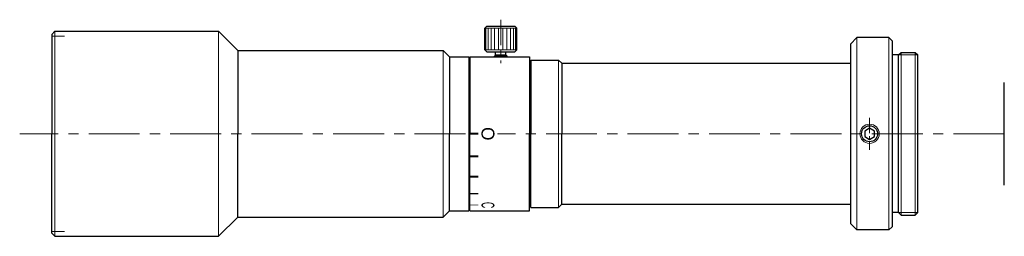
# Model space of a CAD drawing. Header units: millimetres. Extents: x -22 to 131, y 34 to 68.
import ezdxf
from ezdxf.enums import TextEntityAlignment as Align

# ---------------------------------------------------------------- set-up
doc = ezdxf.new("R2010")
doc.units = ezdxf.units.MM
doc.header["$LTSCALE"] = 0.25
doc.linetypes.add('CENTER', pattern=[50.8, 31.75, -6.35, 6.35, -6.35])
doc.layers.add('00_補助線', color=252, linetype='Continuous', lineweight=0, plot=False)
for name, color, linetype, lineweight in [('01_外形線', 7, 'Continuous', 30), ('02_ﾈｼﾞ（断面）・遮光線仕切り', 7, 'Continuous', 20), ('03_ﾈｼﾞ・ﾛｰﾚｯﾄ・遮光線', 7, 'Continuous', 9), ('04_中心線', 1, 'CENTER', 20), ('06_面取線', 7, 'Continuous', 9), ('09_文字', 2, 'Continuous', 20)]:
    doc.layers.add(name, color=color, linetype=linetype, lineweight=lineweight)
doc.styles.add('VS Standard', font='txt', dxfattribs={"height": 3})

msp = doc.modelspace()

# ---------------------------------------------------------------- hatches: boundary and pattern name
at = {"layer": '01_外形線'}
h = msp.add_hatch(color=256, dxfattribs=at)
h.dxf.hatch_style = 1
h.paths.add_polyline_path([(49, 49.85), (49, 50.15), (47.7, 50.15), (47.7, 49.85)])
h = msp.add_hatch(color=256, dxfattribs=at)
h.dxf.hatch_style = 1
h.paths.add_polyline_path([(49, 46.34), (49, 46.64), (47.7, 46.64), (47.7, 46.34)])
h = msp.add_hatch(color=256, dxfattribs=at)
h.dxf.hatch_style = 1
h.paths.add_polyline_path([(49, 43.14), (49, 43.44), (47.7, 43.44), (47.7, 43.14)])
h = msp.add_hatch(color=256, dxfattribs=at)
h.dxf.hatch_style = 1
h.paths.add_polyline_path([(49, 40.57), (49, 40.77), (47.7, 40.77), (47.7, 40.57)])
h = msp.add_hatch(color=256, dxfattribs=at)
h.dxf.hatch_style = 1
h.paths.add_polyline_path([(49, 38.82), (49, 38.92), (47.7, 38.92), (47.7, 38.82)])

# ---------------------------------------------------------------- linework, layer by layer
at = {"layer": '00_補助線'}
for p, q in [((-17.5, 65.25), (-15.5, 65.25)), ((-17.5, 34.75), (-15.5, 34.75))]:
    msp.add_line(p, q, dxfattribs=at)
at = {"layer": '01_外形線'}
for p, q in [((50.32, 66.8), (50, 66.47)), ((50, 63.12), (50, 66.47)), ((50.32, 66.8), (54.68, 66.8)), ((54.68, 66.8), (55, 66.47)), ((55, 63.12), (55, 66.47)), ((-17.5, 65.5), (-17, 66)), ((-17.5, 65.5), (-17.5, 50)), ((-17, 66), (8.5, 66)), ((8.5, 66), (11.5, 63)), ((107, 64), (108, 65)), ((113, 65), (108, 65)), ((113, 65), (113.5, 64.5)), ((113.5, 64.5), (113.5, 35.5)), ((11.5, 63), (43.5, 63)), ((11.5, 63), (11.5, 50)), ((43.5, 63), (44.5, 62)), ((50.32, 62.8), (50, 63.12)), ((54.68, 62.8), (55, 63.12)), ((107, 64), (107, 36)), ((44.5, 62), (44.5, 50)), ((44.5, 62), (47.5, 62)), ((47.5, 62), (47.5, 50)), ((47.5, 61.5), (47.7, 61.5)), ((47.7, 62), (47.7, 50)), ((47.7, 62), (57, 62)), ((50.32, 62.8), (54.68, 62.8)), ((51.7, 62.3), (51.5, 62.1)), ((51.5, 62), (51.5, 62.1)), ((51.7, 62.3), (51.7, 62.8)), ((51.7, 62.3), (53.3, 62.3)), ((53.3, 62.3), (53.3, 62.8)), ((53.5, 62.1), (53.3, 62.3)), ((53.5, 62), (53.5, 62.1)), ((57, 62), (57, 50)), ((57.2, 61.5), (61.5, 61.5)), ((57.2, 61.5), (57.2, 50)), ((61.5, 61.5), (62, 61)), ((114.5, 62.3), (113.5, 62.3)), ((114.5, 62.3), (114.9, 62.7)), ((114.5, 37.7), (114.5, 62.3)), ((114.9, 62.7), (117.1, 62.7)), ((117.1, 62.7), (117.5, 62.3)), ((117.5, 37.7), (117.5, 62.3)), ((57, 61), (57.2, 61)), ((62, 61), (107, 61)), ((62, 61), (62, 50)), ((131, 42), (131, 58)), ((-17.5, 34.5), (-17.5, 50)), ((11.5, 37), (11.5, 50)), ((44.5, 38), (44.5, 50)), ((47.5, 50), (47.5, 38)), ((47.7, 38), (47.7, 50)), ((57, 38), (57, 50)), ((57.2, 38.5), (57.2, 50)), ((62, 39), (62, 50)), ((47.5, 38.5), (47.7, 38.5)), ((57, 39), (57.2, 39)), ((57.2, 38.5), (61.5, 38.5)), ((61.5, 38.5), (62, 39)), ((62, 39), (107, 39)), ((8.5, 34), (11.5, 37)), ((11.5, 37), (43.5, 37)), ((43.5, 37), (44.5, 38)), ((44.5, 38), (47.5, 38)), ((47.7, 38), (57, 38)), ((114.5, 37.7), (113.5, 37.7)), ((114.5, 37.7), (114.9, 37.3)), ((114.9, 37.3), (117.1, 37.3)), ((117.1, 37.3), (117.5, 37.7)), ((107, 36), (108, 35)), ((113, 35), (113.5, 35.5)), ((-17.5, 34.5), (-17, 34)), ((-17, 34), (8.5, 34)), ((113, 35), (108, 35))]:
    msp.add_line(p, q, dxfattribs=at)
msp.add_lwpolyline([(109.25, 49.57), (110, 49.13), (110.75, 49.57), (110.75, 50.43), (110, 50.87), (109.25, 50.43)], close=True, dxfattribs=at)
msp.add_circle((110, 50), 1.25, dxfattribs=at)
at = {"layer": '02_ﾈｼﾞ（断面）・遮光線仕切り'}
for p, q in [((51.7, 62), (51.7, 62.3)), ((53.3, 62), (53.3, 62.3)), ((117.5, 62.3), (114.5, 62.3)), ((117.5, 37.7), (114.5, 37.7))]:
    msp.add_line(p, q, dxfattribs=at)
at = {"layer": '03_ﾈｼﾞ・ﾛｰﾚｯﾄ・遮光線'}
msp.add_circle((110, 50), 1.5, dxfattribs=at)
at = {"layer": '04_中心線', "ltscale": 0.5}
msp.add_line((52.5, 67.8), (52.5, 61), dxfattribs=at)
at = {"layer": '04_中心線', "ltscale": 0.3}
msp.add_line((110, 52.5), (110, 47.5), dxfattribs=at)
at = {"layer": '04_中心線'}
for p, q in [((47, 50), (-22.5, 50)), ((131, 50), (51.97, 50))]:
    msp.add_line(p, q, dxfattribs=at)
at = {"layer": '06_面取線'}
for p, q in [((50, 66.47), (55, 66.47)), ((50.19, 66.47), (50.19, 63.12)), ((50.52, 66.47), (50.52, 63.12)), ((50.98, 66.47), (50.98, 63.12)), ((51.54, 66.47), (51.54, 63.12)), ((52.17, 66.47), (52.17, 63.12)), ((52.83, 66.47), (52.83, 63.12)), ((53.46, 66.47), (53.46, 63.12)), ((54.02, 66.47), (54.02, 63.12)), ((54.48, 66.47), (54.48, 63.12)), ((54.81, 66.47), (54.81, 63.12)), ((-17, 66), (-17, 50)), ((113, 35), (113, 65)), ((50, 63.12), (55, 63.12)), ((51.5, 62.1), (53.5, 62.1)), ((61.5, 61.5), (61.5, 50)), ((114.9, 37.3), (114.9, 62.7)), ((117.1, 37.3), (117.1, 62.7)), ((-17, 50), (-17, 34)), ((61.5, 38.5), (61.5, 50))]:
    msp.add_line(p, q, dxfattribs=at)
at = {"layer": '06_面取線', "lineweight": 20}
for p, q in [((8.5, 66), (8.5, 50)), ((108, 35), (108, 65)), ((43.5, 63), (43.5, 50)), ((8.5, 34), (8.5, 50)), ((43.5, 37), (43.5, 50))]:
    msp.add_line(p, q, dxfattribs=at)

# ---------------------------------------------------------------- texts
at = {"layer": '09_文字', "style": 'VS Standard'}
msp.add_text('O', height=2, rotation=270, dxfattribs=at).set_placement((51.5, 50), align=Align.TOP_CENTER)
at = {"layer": '09_文字', "style": 'VS Standard', "width": 0.5}
msp.add_text('C', height=2, rotation=270, dxfattribs=at).set_placement((51.5, 38.87), align=Align.TOP_CENTER)

doc.saveas('drawing.dxf')
